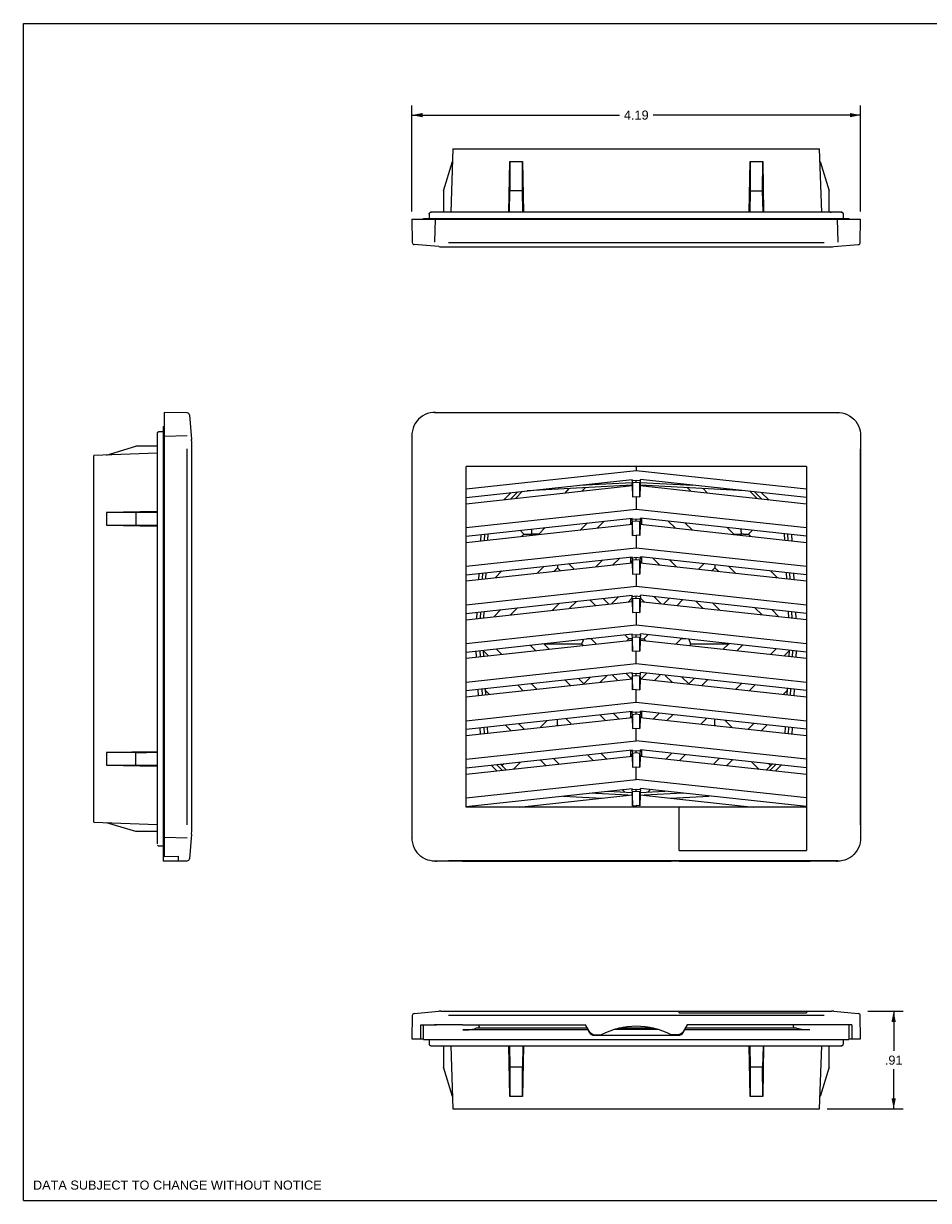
# Model space of a CAD drawing. Header units: inches. Extents: x 0 to 17, y 0 to 11.
# Tile 1 of 2: x 0 to 8.5, y 0 to 11. Entities that reach past the tile are written whole.
import ezdxf

# ---------------------------------------------------------------- set-up
doc = ezdxf.new("R2010")
doc.units = ezdxf.units.IN
doc.header["$LTSCALE"] = 0.935
doc.header["$MEASUREMENT"] = 0
doc.layers.get('0').update_dxf_attribs({"linetype": 'CONTINUOUS'})
doc.styles.get("Standard").update_dxf_attribs({"font": 'arial.ttf'})
doc.dimstyles.new('DIMSTYLE_1', dxfattribs={"dimtxt": 0.085, "dimasz": 0.1, "dimexe": 0.09, "dimexo": 0.07, "dimgap": 0.0425, "dimtad": 0, "dimtih": 1, "dimtoh": 1, "dimzin": 4, "dimdsep": 46, "dimtxsty": 'Standard', "dimblk": '_FILLED', "dimblk1": '_FILLED', "dimblk2": '_FILLED', "dimcen": 0.09, "dimazin": 1, "dimtfac": 1, "dimtofl": 0, "dimtmove": 0, "dimatfit": 3, "dimldrblk": '_FILLED', "dimfxl": 0, "dimtolj": 1, "dimtzin": 4, "dimarcsym": 0})

# ---------------------------------------------------------------- blocks, each defined once
blk = doc.blocks.new('_FILLED')
at = {"color": 0, "linetype": 'ByBlock'}
blk.add_solid([(0, 0), (-1, 0.2), (-1, -0.2)], dxfattribs=at)
blk = doc.blocks.new('*D2')
at = {"color": 2, "linetype": 'Continuous'}
for p, q in [((3.628, 9.242), (3.628, 10.234)), ((7.821, 9.242), (7.821, 10.234)), ((3.628, 10.144), (5.567, 10.144)), ((7.821, 10.144), (5.883, 10.144))]:
    blk.add_line(p, q, dxfattribs=at)
at = {"color": 2, "linetype": 'Continuous', "xscale": 0.1, "yscale": 0.1, "zscale": 0.1, "rotation": 180}
blk.add_blockref('_FILLED', (3.628, 10.144), dxfattribs=at)
at = {"color": 2, "linetype": 'Continuous', "xscale": 0.1, "yscale": 0.1, "zscale": 0.1}
blk.add_blockref('_FILLED', (7.821, 10.144), dxfattribs=at)
at = {"color": 2, "linetype": 'Continuous', "insert": (5.725, 10.187), "char_height": 0.085, "width": 0.23099, "attachment_point": 2, "line_spacing_factor": 0.9}
blk.add_mtext('4.19', dxfattribs=at)
blk = doc.blocks.new('*D3')
at = {"color": 2, "linetype": 'Continuous'}
for p, q in [((7.887, 1.769), (8.22, 1.769)), ((8.13, 1.769), (8.13, 1.397)), ((8.13, 0.855), (8.13, 1.227)), ((7.508, 0.855), (8.22, 0.855))]:
    blk.add_line(p, q, dxfattribs=at)
at = {"color": 2, "linetype": 'Continuous', "xscale": 0.1, "yscale": 0.1, "zscale": 0.1}
for p, rotation in [((8.13, 1.769), 90), ((8.13, 0.855), 270)]:
    blk.add_blockref('_FILLED', p, dxfattribs=dict(at, rotation=rotation))
at = {"color": 2, "linetype": 'Continuous', "insert": (8.13, 1.354), "char_height": 0.085, "width": 0.16494, "attachment_point": 2, "line_spacing_factor": 0.9}
blk.add_mtext('.91', dxfattribs=at)

msp = doc.modelspace()

# ---------------------------------------------------------------- linework, layer by layer
at = {"color": 7, "linetype": 'Continuous'}
for p, q in [((0, 0), (0, 11)), ((0, 11), (17, 11)), ((3.628, 9.172), (3.632, 8.954)), ((3.628, 9.172), (7.821, 9.172)), ((3.79, 9.218), (3.79, 9.178)), ((3.79, 9.218), (3.79, 9.218)), ((3.798, 9.234), (3.802, 9.236)), ((3.798, 9.234), (3.798, 9.234)), ((3.802, 9.236), (3.806, 9.237)), ((3.806, 9.237), (3.809, 9.237)), ((7.64, 9.237), (3.809, 9.237)), ((3.809, 9.237), (3.81, 9.237)), ((3.842, 8.956), (3.849, 9.172)), ((7.538, 9.236), (7.542, 9.237)), ((7.538, 9.235), (7.538, 9.236)), ((7.542, 9.237), (7.546, 9.237)), ((7.601, 9.172), (7.607, 8.956)), ((7.649, 9.235), (7.646, 9.236)), ((7.652, 9.233), (7.649, 9.235)), ((7.655, 9.23), (7.654, 9.232)), ((7.657, 9.228), (7.655, 9.23)), ((7.657, 9.227), (7.656, 9.23)), ((7.658, 9.226), (7.657, 9.228)), ((7.659, 9.224), (7.658, 9.226)), ((7.659, 9.221), (7.659, 9.224)), ((7.66, 9.219), (7.659, 9.221)), ((7.66, 9.218), (7.66, 9.22)), ((7.66, 9.218), (7.66, 9.219)), ((7.66, 9.218), (7.66, 9.218)), ((7.66, 9.218), (7.66, 9.218)), ((7.66, 9.178), (7.66, 9.218)), ((7.818, 8.954), (7.821, 9.172)), ((3.879, 8.915), (3.65, 8.935)), ((3.9, 8.914), (7.549, 8.914)), ((3.969, 8.954), (7.48, 8.954)), ((7.57, 8.915), (7.799, 8.935)), ((7.799, 8.935), (7.799, 8.935)), ((7.818, 8.954), (7.818, 8.954)), ((1.313, 7.365), (1.313, 3.216)), ((1.53, 7.361), (1.313, 7.365)), ((1.55, 7.343), (1.55, 7.343)), ((1.55, 7.343), (1.57, 7.113)), ((3.842, 7.361), (3.849, 7.365)), ((3.906, 7.361), (3.842, 7.361)), ((3.849, 7.365), (7.601, 7.365)), ((7.607, 7.361), (3.906, 7.361)), ((7.601, 7.365), (7.607, 7.361)), ((1.247, 7.167), (1.247, 7.164)), ((1.247, 7.167), (1.247, 7.165)), ((1.247, 7.165), (1.247, 7.164)), ((1.247, 7.164), (1.247, 7.164)), ((1.247, 7.164), (1.247, 3.333)), ((1.267, 7.184), (1.265, 7.184)), ((1.267, 7.184), (1.267, 7.184)), ((1.306, 7.184), (1.267, 7.184)), ((1.313, 7.144), (1.528, 7.151)), ((3.628, 7.144), (3.632, 7.151)), ((7.818, 7.151), (7.821, 7.144)), ((1.571, 3.444), (1.571, 7.093)), ((3.628, 7.144), (3.628, 3.392)), ((7.821, 7.144), (7.821, 3.392)), ((1.53, 3.512), (1.53, 7.024)), ((3.632, 3.512), (3.632, 7.024)), ((7.818, 7.024), (7.818, 3.512)), ((4.136, 3.677), (4.136, 6.859)), ((7.314, 6.859), (4.136, 6.859)), ((4.136, 6.65), (5.725, 6.823)), ((5.725, 6.859), (5.725, 6.823)), ((5.725, 6.823), (7.314, 6.65)), ((7.314, 6.859), (7.314, 3.272)), ((4.136, 6.57), (5.685, 6.739)), ((5.685, 6.726), (5.685, 6.739)), ((5.725, 6.73), (5.685, 6.726)), ((5.685, 6.726), (5.69, 6.701)), ((5.691, 6.709), (5.725, 6.713)), ((5.725, 6.713), (5.725, 6.73)), ((5.765, 6.726), (5.725, 6.73)), ((5.725, 6.713), (5.758, 6.709)), ((5.76, 6.701), (5.765, 6.726)), ((5.765, 6.726), (5.765, 6.739)), ((7.314, 6.57), (5.765, 6.739)), ((4.136, 6.512), (5.688, 6.681)), ((5.688, 6.694), (5.691, 6.709)), ((5.688, 6.681), (5.688, 6.694)), ((5.688, 6.681), (5.691, 6.577)), ((5.691, 6.709), (5.691, 6.577)), ((5.758, 6.577), (5.758, 6.709)), ((5.758, 6.709), (5.761, 6.694)), ((5.761, 6.681), (5.758, 6.577)), ((5.761, 6.694), (5.761, 6.681)), ((5.761, 6.681), (7.314, 6.512)), ((5.691, 6.577), (5.725, 6.581)), ((5.725, 6.581), (5.725, 6.462)), ((5.725, 6.581), (5.758, 6.577)), ((4.136, 6.289), (5.725, 6.462)), ((5.725, 6.462), (7.314, 6.289)), ((4.136, 6.209), (5.685, 6.378)), ((4.136, 6.151), (5.688, 6.32)), ((5.685, 6.365), (5.685, 6.378)), ((5.725, 6.369), (5.685, 6.365)), ((5.69, 6.34), (5.685, 6.365)), ((5.688, 6.333), (5.691, 6.348)), ((5.688, 6.32), (5.688, 6.333)), ((5.688, 6.32), (5.691, 6.216)), ((5.691, 6.348), (5.725, 6.352)), ((5.691, 6.216), (5.691, 6.348)), ((5.725, 6.352), (5.725, 6.369)), ((5.765, 6.365), (5.725, 6.369)), ((5.725, 6.352), (5.758, 6.348)), ((5.758, 6.216), (5.758, 6.348)), ((5.761, 6.333), (5.758, 6.348)), ((5.761, 6.32), (5.758, 6.216)), ((5.765, 6.365), (5.76, 6.34)), ((5.761, 6.333), (5.761, 6.32)), ((5.761, 6.32), (7.314, 6.151)), ((5.765, 6.365), (5.765, 6.378)), ((7.314, 6.209), (5.765, 6.378)), ((5.691, 6.216), (5.725, 6.219)), ((5.725, 6.219), (5.725, 6.101)), ((5.758, 6.216), (5.725, 6.219)), ((4.136, 5.928), (5.725, 6.101)), ((5.725, 6.101), (7.314, 5.928)), ((4.136, 5.848), (5.685, 6.017)), ((4.136, 5.79), (5.688, 5.958)), ((5.685, 6.004), (5.685, 6.017)), ((5.725, 6.008), (5.685, 6.004)), ((5.685, 6.004), (5.69, 5.979)), ((5.688, 5.972), (5.691, 5.987)), ((5.688, 5.958), (5.688, 5.972)), ((5.688, 5.958), (5.691, 5.855)), ((5.691, 5.987), (5.725, 5.991)), ((5.691, 5.987), (5.691, 5.855)), ((5.725, 5.991), (5.725, 6.008)), ((5.765, 6.004), (5.725, 6.008)), ((5.725, 5.991), (5.758, 5.987)), ((5.758, 5.855), (5.758, 5.987)), ((5.758, 5.987), (5.761, 5.972)), ((5.761, 5.958), (5.758, 5.855)), ((5.76, 5.979), (5.765, 6.004)), ((5.761, 5.972), (5.761, 5.958)), ((5.761, 5.958), (7.314, 5.79)), ((5.765, 6.004), (5.765, 6.017)), ((7.314, 5.848), (5.765, 6.017)), ((5.691, 5.855), (5.725, 5.858)), ((5.725, 5.858), (5.725, 5.74)), ((5.725, 5.858), (5.758, 5.855)), ((4.136, 5.567), (5.725, 5.74)), ((5.725, 5.74), (7.314, 5.567)), ((4.136, 5.487), (5.685, 5.656)), ((5.685, 5.643), (5.685, 5.656)), ((5.725, 5.647), (5.685, 5.643)), ((5.69, 5.618), (5.685, 5.643)), ((5.691, 5.626), (5.688, 5.61)), ((5.688, 5.597), (5.688, 5.61)), ((5.691, 5.626), (5.725, 5.63)), ((5.691, 5.626), (5.691, 5.494)), ((5.725, 5.63), (5.725, 5.647)), ((5.765, 5.643), (5.725, 5.647)), ((5.725, 5.63), (5.758, 5.626)), ((5.758, 5.494), (5.758, 5.626)), ((5.761, 5.61), (5.758, 5.626)), ((5.765, 5.643), (5.76, 5.618)), ((5.761, 5.61), (5.761, 5.597)), ((5.765, 5.643), (5.765, 5.656)), ((7.314, 5.487), (5.765, 5.656)), ((4.136, 5.428), (5.688, 5.597)), ((5.688, 5.597), (5.691, 5.494)), ((5.761, 5.597), (5.758, 5.494)), ((5.761, 5.597), (7.314, 5.429)), ((5.691, 5.494), (5.725, 5.497)), ((5.725, 5.497), (5.725, 5.379)), ((5.725, 5.497), (5.758, 5.494)), ((4.136, 5.206), (5.725, 5.379)), ((4.136, 5.126), (5.685, 5.295)), ((5.685, 5.282), (5.685, 5.295)), ((5.725, 5.286), (5.685, 5.282)), ((5.69, 5.257), (5.685, 5.282)), ((5.725, 5.379), (7.314, 5.206)), ((5.725, 5.269), (5.725, 5.286)), ((5.765, 5.282), (5.725, 5.286)), ((5.765, 5.282), (5.76, 5.257)), ((5.765, 5.282), (5.765, 5.295)), ((7.314, 5.126), (5.765, 5.295)), ((4.136, 5.067), (5.688, 5.236)), ((5.691, 5.265), (5.688, 5.249)), ((5.688, 5.236), (5.688, 5.249)), ((5.688, 5.236), (5.691, 5.133)), ((5.691, 5.265), (5.725, 5.269)), ((5.691, 5.133), (5.691, 5.265)), ((5.725, 5.269), (5.758, 5.265)), ((5.758, 5.133), (5.758, 5.265)), ((5.761, 5.249), (5.758, 5.265)), ((5.761, 5.236), (5.758, 5.133)), ((5.761, 5.249), (5.761, 5.236)), ((5.761, 5.236), (7.314, 5.067)), ((5.691, 5.133), (5.725, 5.136)), ((5.725, 5.018), (5.725, 5.136)), ((5.725, 5.136), (5.758, 5.133)), ((4.136, 4.845), (5.725, 5.018)), ((5.725, 5.018), (7.314, 4.845)), ((4.136, 4.765), (5.685, 4.934)), ((4.136, 4.706), (5.688, 4.875)), ((5.685, 4.921), (5.685, 4.934)), ((5.725, 4.925), (5.685, 4.921)), ((5.685, 4.921), (5.69, 4.896)), ((5.688, 4.888), (5.691, 4.904)), ((5.688, 4.875), (5.688, 4.888)), ((5.688, 4.875), (5.691, 4.772)), ((5.691, 4.904), (5.725, 4.908)), ((5.691, 4.772), (5.691, 4.904)), ((5.765, 4.921), (5.725, 4.925)), ((5.725, 4.908), (5.725, 4.925)), ((5.725, 4.908), (5.758, 4.904)), ((5.758, 4.904), (5.761, 4.888)), ((5.758, 4.772), (5.758, 4.904)), ((5.761, 4.875), (5.758, 4.772)), ((5.76, 4.896), (5.765, 4.921)), ((5.761, 4.888), (5.761, 4.875)), ((5.761, 4.875), (7.314, 4.706)), ((7.314, 4.765), (5.765, 4.934)), ((5.765, 4.921), (5.765, 4.934)), ((5.725, 4.775), (5.691, 4.772)), ((5.725, 4.775), (5.758, 4.772)), ((5.725, 4.657), (5.725, 4.775)), ((4.136, 4.484), (5.725, 4.657)), ((5.725, 4.657), (7.314, 4.484)), ((4.136, 4.404), (5.685, 4.572)), ((4.136, 4.345), (5.688, 4.514)), ((5.685, 4.56), (5.685, 4.572)), ((5.725, 4.564), (5.685, 4.56)), ((5.69, 4.535), (5.685, 4.56)), ((5.691, 4.543), (5.688, 4.527)), ((5.688, 4.514), (5.688, 4.527)), ((5.688, 4.514), (5.691, 4.411)), ((5.691, 4.543), (5.725, 4.547)), ((5.691, 4.543), (5.691, 4.411)), ((5.765, 4.56), (5.725, 4.564)), ((5.725, 4.547), (5.725, 4.564)), ((5.725, 4.547), (5.758, 4.543)), ((5.761, 4.527), (5.758, 4.543)), ((5.758, 4.411), (5.758, 4.543)), ((5.761, 4.514), (5.758, 4.411)), ((5.765, 4.56), (5.76, 4.535)), ((5.761, 4.527), (5.761, 4.514)), ((5.761, 4.514), (7.314, 4.345)), ((7.314, 4.404), (5.765, 4.572)), ((5.765, 4.56), (5.765, 4.572)), ((5.691, 4.411), (5.725, 4.414)), ((5.725, 4.414), (5.758, 4.411)), ((5.725, 4.296), (5.725, 4.414)), ((4.136, 4.123), (5.725, 4.296)), ((7.314, 4.123), (5.725, 4.296)), ((4.136, 4.043), (5.685, 4.211)), ((5.685, 4.199), (5.685, 4.211)), ((5.725, 4.203), (5.685, 4.199)), ((5.685, 4.199), (5.69, 4.174)), ((5.688, 4.166), (5.691, 4.182)), ((5.691, 4.182), (5.725, 4.186)), ((5.691, 4.182), (5.691, 4.05)), ((5.765, 4.199), (5.725, 4.203)), ((5.725, 4.186), (5.725, 4.203)), ((5.725, 4.186), (5.758, 4.182)), ((5.761, 4.166), (5.758, 4.182)), ((5.758, 4.05), (5.758, 4.182)), ((5.76, 4.174), (5.765, 4.199)), ((7.314, 4.043), (5.765, 4.211)), ((5.765, 4.199), (5.765, 4.211)), ((4.136, 3.984), (5.688, 4.153)), ((5.688, 4.153), (5.688, 4.166)), ((5.688, 4.153), (5.691, 4.05)), ((5.761, 4.153), (5.758, 4.05)), ((5.761, 4.166), (5.761, 4.153)), ((5.761, 4.153), (7.314, 3.984)), ((5.691, 4.05), (5.725, 4.053)), ((5.725, 4.053), (5.758, 4.05)), ((5.725, 3.935), (5.725, 4.053)), ((4.136, 3.762), (5.725, 3.935)), ((4.136, 3.682), (5.685, 3.85)), ((5.685, 3.838), (5.685, 3.85)), ((7.314, 3.762), (5.725, 3.935)), ((7.314, 3.682), (5.765, 3.85)), ((5.765, 3.838), (5.765, 3.85)), ((4.631, 3.677), (5.688, 3.792)), ((5.725, 3.842), (5.685, 3.838)), ((5.69, 3.813), (5.685, 3.838)), ((5.691, 3.821), (5.688, 3.805)), ((5.688, 3.792), (5.688, 3.805)), ((5.688, 3.792), (5.691, 3.688)), ((5.691, 3.821), (5.725, 3.825)), ((5.691, 3.688), (5.691, 3.821)), ((5.765, 3.838), (5.725, 3.842)), ((5.725, 3.825), (5.725, 3.842)), ((5.725, 3.825), (5.758, 3.821)), ((5.761, 3.805), (5.758, 3.821)), ((5.758, 3.688), (5.758, 3.821)), ((5.761, 3.792), (5.758, 3.688)), ((5.765, 3.838), (5.76, 3.813)), ((5.761, 3.805), (5.761, 3.792)), ((5.761, 3.792), (6.818, 3.677)), ((7.314, 3.677), (4.136, 3.677)), ((5.691, 3.688), (5.725, 3.692)), ((5.758, 3.688), (5.725, 3.692)), ((5.725, 3.692), (5.725, 3.677)), ((6.125, 3.272), (6.125, 3.677)), ((1.57, 3.423), (1.55, 3.193)), ((1.267, 3.314), (1.306, 3.314)), ((1.267, 3.314), (1.267, 3.314)), ((1.528, 3.385), (1.313, 3.392)), ((3.632, 3.385), (3.628, 3.392)), ((7.821, 3.392), (7.818, 3.386)), ((1.313, 3.216), (1.444, 3.219)), ((1.444, 3.219), (1.444, 3.174)), ((3.692, 3.233), (3.711, 3.216)), ((3.711, 3.216), (3.711, 3.219)), ((6.125, 3.272), (7.314, 3.272)), ((7.758, 3.233), (7.738, 3.216)), ((7.738, 3.219), (7.738, 3.216)), ((1.444, 3.174), (1.53, 3.175)), ((3.819, 3.175), (3.842, 3.174)), ((3.842, 3.174), (5.249, 3.174)), ((7.48, 3.175), (3.969, 3.175)), ((5.293, 3.172), (5.249, 3.174)), ((5.322, 3.172), (5.293, 3.172)), ((5.322, 3.172), (5.398, 3.172)), ((5.556, 3.173), (5.398, 3.172)), ((5.725, 3.173), (5.556, 3.173)), ((5.893, 3.173), (5.725, 3.173)), ((6.052, 3.172), (5.893, 3.173)), ((6.127, 3.172), (6.052, 3.172)), ((6.157, 3.172), (6.127, 3.172)), ((6.201, 3.174), (6.157, 3.172)), ((7.605, 3.174), (6.201, 3.174)), ((3.65, 1.748), (3.879, 1.768)), ((3.9, 1.769), (7.549, 1.769)), ((6.125, 1.755), (6.125, 1.769)), ((7.314, 1.769), (7.314, 1.755)), ((7.57, 1.768), (7.799, 1.748)), ((3.632, 1.728), (3.628, 1.511)), ((3.632, 1.728), (3.632, 1.728)), ((3.65, 1.748), (3.65, 1.748)), ((7.48, 1.729), (3.969, 1.729)), ((6.125, 1.755), (7.314, 1.755)), ((7.821, 1.511), (7.818, 1.728)), ((3.711, 1.511), (3.711, 1.642)), ((3.711, 1.642), (3.857, 1.642)), ((4.1, 1.642), (5.249, 1.642)), ((5.293, 1.566), (5.249, 1.642)), ((5.322, 1.549), (5.293, 1.566)), ((5.322, 1.549), (5.398, 1.549)), ((6.127, 1.549), (6.052, 1.549)), ((6.157, 1.566), (6.127, 1.549)), ((6.201, 1.642), (6.157, 1.566)), ((7.349, 1.642), (6.201, 1.642)), ((7.738, 1.642), (7.593, 1.642)), ((7.738, 1.642), (7.738, 1.511)), ((3.628, 1.511), (3.738, 1.511)), ((3.79, 1.504), (3.79, 1.465)), ((3.79, 1.465), (3.79, 1.461)), ((3.79, 1.465), (3.79, 1.462)), ((3.79, 1.465), (3.79, 1.465)), ((3.79, 1.465), (3.79, 1.465)), ((3.79, 1.462), (3.79, 1.46)), ((3.79, 1.461), (3.791, 1.458)), ((3.79, 1.46), (3.791, 1.458)), ((3.791, 1.458), (3.793, 1.454)), ((3.791, 1.458), (3.792, 1.455)), ((3.792, 1.455), (3.794, 1.453)), ((3.793, 1.454), (3.795, 1.451)), ((3.798, 1.449), (3.8, 1.448)), ((3.8, 1.448), (3.803, 1.447)), ((3.806, 1.446), (3.809, 1.445)), ((3.809, 1.445), (7.64, 1.445)), ((3.905, 1.446), (3.904, 1.445)), ((3.904, 1.445), (3.908, 1.446)), ((7.543, 1.446), (7.546, 1.445)), ((7.544, 1.445), (7.546, 1.445)), ((7.641, 1.445), (7.64, 1.445)), ((7.66, 1.465), (7.66, 1.504)), ((7.711, 1.511), (7.821, 1.511)), ((0, 0), (17, 0))]:
    msp.add_line(p, q, dxfattribs=at)
at = {"color": 6, "linetype": 'Continuous'}
for p, q in [((4.011, 9.828), (3.991, 9.237)), ((4.011, 9.828), (7.438, 9.828)), ((7.459, 9.237), (7.438, 9.828)), ((3.924, 9.436), (4.007, 9.71)), ((4.535, 9.237), (4.544, 9.71)), ((4.544, 9.71), (4.545, 9.436)), ((4.544, 9.71), (4.662, 9.71)), ((4.661, 9.436), (4.662, 9.71)), ((4.662, 9.71), (4.67, 9.237)), ((6.779, 9.237), (6.788, 9.71)), ((6.788, 9.71), (6.906, 9.71)), ((6.788, 9.71), (6.789, 9.436)), ((6.905, 9.436), (6.906, 9.71)), ((6.906, 9.71), (6.914, 9.237)), ((7.442, 9.71), (7.526, 9.436)), ((3.924, 9.436), (3.924, 9.237)), ((4.541, 9.237), (4.545, 9.436)), ((4.661, 9.436), (4.545, 9.436)), ((4.665, 9.237), (4.661, 9.436)), ((6.789, 9.436), (6.785, 9.237)), ((6.789, 9.436), (6.905, 9.436)), ((6.909, 9.237), (6.905, 9.436)), ((7.526, 9.237), (7.526, 9.436)), ((3.738, 9.172), (3.738, 9.178)), ((3.738, 9.178), (7.711, 9.178)), ((7.711, 9.178), (7.711, 9.172)), ((1.306, 7.235), (1.306, 3.172)), ((1.306, 7.235), (1.313, 7.235)), ((0.775, 6.966), (1.048, 7.05)), ((1.247, 7.05), (1.048, 7.05)), ((1.247, 6.983), (0.656, 6.962)), ((0.656, 3.535), (0.656, 6.962)), ((5.196, 6.686), (5.688, 6.711)), ((5.762, 6.711), (6.253, 6.686)), ((4.556, 6.616), (4.491, 6.55)), ((4.619, 6.623), (4.553, 6.557)), ((4.663, 6.628), (4.597, 6.562)), ((5.688, 6.684), (4.707, 6.632)), ((5.059, 6.612), (5.099, 6.653)), ((5.246, 6.661), (5.215, 6.629)), ((5.608, 6.672), (5.617, 6.68)), ((6.742, 6.632), (5.761, 6.684)), ((5.833, 6.68), (5.841, 6.672)), ((6.235, 6.629), (6.203, 6.661)), ((6.35, 6.653), (6.391, 6.612)), ((6.853, 6.562), (6.787, 6.628)), ((6.896, 6.557), (6.831, 6.623)), ((6.959, 6.55), (6.893, 6.616)), ((1.247, 6.438), (0.775, 6.43)), ((0.775, 6.43), (0.775, 6.312)), ((1.048, 6.429), (0.775, 6.43)), ((1.048, 6.429), (1.247, 6.433)), ((1.048, 6.429), (1.048, 6.313)), ((0.775, 6.312), (1.048, 6.313)), ((0.775, 6.312), (1.247, 6.303)), ((1.247, 6.309), (1.048, 6.313)), ((4.745, 6.275), (4.745, 6.25)), ((4.875, 6.29), (4.814, 6.229)), ((5.203, 6.267), (5.269, 6.332)), ((5.425, 6.349), (5.359, 6.284)), ((5.675, 6.318), (5.675, 6.377)), ((5.774, 6.377), (5.774, 6.318)), ((6.09, 6.284), (6.024, 6.349)), ((6.18, 6.332), (6.246, 6.267)), ((6.635, 6.229), (6.574, 6.29)), ((6.705, 6.25), (6.705, 6.275)), ((4.272, 6.224), (4.269, 6.165)), ((4.308, 6.169), (4.311, 6.228)), ((4.339, 6.231), (4.336, 6.172)), ((4.675, 6.229), (4.64, 6.264)), ((4.653, 6.207), (4.675, 6.229)), ((4.675, 6.229), (4.724, 6.229)), ((4.731, 6.229), (4.741, 6.229)), ((4.745, 6.217), (4.745, 6.224)), ((4.814, 6.229), (4.766, 6.229)), ((4.814, 6.229), (4.818, 6.225)), ((6.631, 6.225), (6.635, 6.229)), ((6.635, 6.229), (6.683, 6.229)), ((6.691, 6.229), (6.7, 6.229)), ((6.705, 6.242), (6.705, 6.233)), ((6.726, 6.229), (6.774, 6.229)), ((6.81, 6.264), (6.774, 6.229)), ((6.774, 6.229), (6.796, 6.207)), ((7.113, 6.172), (7.11, 6.231)), ((7.138, 6.228), (7.141, 6.169)), ((7.181, 6.165), (7.178, 6.224)), ((4.99, 5.941), (4.99, 5.914)), ((5.091, 5.952), (5.144, 5.899)), ((5.348, 5.921), (5.414, 5.987)), ((5.57, 6.004), (5.504, 5.938)), ((5.675, 5.957), (5.675, 6.016)), ((5.774, 6.016), (5.774, 5.957)), ((5.945, 5.938), (5.88, 6.004)), ((6.036, 5.987), (6.101, 5.921)), ((6.306, 5.899), (6.358, 5.952)), ((6.46, 5.941), (6.46, 5.914)), ((4.253, 5.861), (4.25, 5.802)), ((4.289, 5.806), (4.292, 5.865)), ((4.32, 5.868), (4.317, 5.809)), ((4.47, 5.885), (4.405, 5.819)), ((4.798, 5.862), (4.864, 5.927)), ((4.99, 5.914), (4.954, 5.879)), ((5.018, 5.886), (4.99, 5.914)), ((6.46, 5.914), (6.431, 5.886)), ((6.495, 5.879), (6.46, 5.914)), ((6.586, 5.927), (6.651, 5.862)), ((7.045, 5.819), (6.979, 5.885)), ((7.132, 5.809), (7.129, 5.868)), ((7.157, 5.865), (7.16, 5.806)), ((7.2, 5.802), (7.197, 5.861)), ((5.344, 5.56), (5.291, 5.613)), ((5.417, 5.626), (5.469, 5.574)), ((5.493, 5.576), (5.558, 5.642)), ((5.687, 5.631), (5.649, 5.593)), ((5.801, 5.593), (5.762, 5.631)), ((5.891, 5.642), (5.957, 5.576)), ((5.98, 5.574), (6.033, 5.626)), ((6.158, 5.613), (6.106, 5.56)), ((4.27, 5.443), (4.273, 5.502)), ((4.301, 5.505), (4.298, 5.446)), ((4.393, 5.456), (4.459, 5.522)), ((4.615, 5.539), (4.549, 5.473)), ((4.943, 5.516), (5.009, 5.582)), ((5.165, 5.599), (5.099, 5.533)), ((6.35, 5.533), (6.285, 5.599)), ((6.441, 5.582), (6.507, 5.516)), ((6.9, 5.473), (6.834, 5.539)), ((6.991, 5.522), (7.056, 5.456)), ((7.151, 5.446), (7.148, 5.505)), ((7.176, 5.502), (7.179, 5.443)), ((4.234, 5.498), (4.231, 5.439)), ((7.219, 5.439), (7.216, 5.498)), ((5.655, 5.249), (5.617, 5.287)), ((5.833, 5.287), (5.794, 5.249)), ((4.786, 5.138), (4.733, 5.191)), ((4.864, 5.199), (4.853, 5.204)), ((4.864, 5.199), (4.911, 5.152)), ((5.214, 5.199), (4.864, 5.199)), ((5.229, 5.234), (5.214, 5.199)), ((5.228, 5.186), (5.214, 5.199)), ((5.304, 5.249), (5.263, 5.249)), ((5.309, 5.254), (5.304, 5.249)), ((5.304, 5.249), (5.353, 5.2)), ((5.637, 5.231), (5.655, 5.249)), ((5.688, 5.249), (5.655, 5.249)), ((5.761, 5.249), (5.794, 5.249)), ((5.794, 5.249), (5.812, 5.231)), ((6.096, 5.2), (6.145, 5.249)), ((6.145, 5.249), (6.14, 5.254)), ((6.186, 5.249), (6.145, 5.249)), ((6.22, 5.235), (6.221, 5.234)), ((6.235, 5.199), (6.221, 5.234)), ((6.235, 5.199), (6.222, 5.186)), ((6.586, 5.199), (6.235, 5.199)), ((6.538, 5.152), (6.586, 5.199)), ((6.597, 5.204), (6.586, 5.199)), ((6.717, 5.191), (6.664, 5.138)), ((4.227, 5.136), (4.23, 5.078)), ((4.269, 5.082), (4.266, 5.14)), ((4.293, 5.143), (4.296, 5.085)), ((4.344, 5.09), (4.293, 5.141)), ((4.417, 5.157), (4.469, 5.104)), ((6.98, 5.104), (7.033, 5.157)), ((7.156, 5.141), (7.106, 5.09)), ((7.153, 5.085), (7.156, 5.143)), ((7.184, 5.14), (7.181, 5.082)), ((7.22, 5.078), (7.223, 5.136)), ((5.111, 4.813), (5.058, 4.865)), ((5.184, 4.879), (5.235, 4.828)), ((5.235, 4.828), (5.298, 4.891)), ((5.454, 4.908), (5.388, 4.843)), ((5.553, 4.861), (5.5, 4.913)), ((5.626, 4.927), (5.679, 4.874)), ((5.771, 4.874), (5.823, 4.927)), ((5.949, 4.913), (5.896, 4.861)), ((6.061, 4.843), (5.995, 4.908)), ((6.152, 4.891), (6.215, 4.828)), ((6.215, 4.828), (6.265, 4.879)), ((6.391, 4.865), (6.338, 4.813)), ((4.245, 4.777), (4.248, 4.719)), ((4.288, 4.723), (4.285, 4.781)), ((4.312, 4.784), (4.315, 4.726)), ((4.313, 4.77), (4.353, 4.73)), ((4.669, 4.764), (4.617, 4.817)), ((4.742, 4.831), (4.795, 4.778)), ((5.235, 4.828), (5.235, 4.826)), ((6.215, 4.826), (6.215, 4.828)), ((6.654, 4.778), (6.707, 4.831)), ((6.833, 4.817), (6.78, 4.764)), ((7.096, 4.73), (7.137, 4.77)), ((7.134, 4.726), (7.137, 4.784)), ((7.165, 4.781), (7.162, 4.723)), ((7.201, 4.719), (7.204, 4.777)), ((5.437, 4.487), (5.384, 4.54)), ((5.51, 4.553), (5.562, 4.501)), ((5.675, 4.513), (5.675, 4.571)), ((5.774, 4.571), (5.774, 4.513)), ((5.887, 4.501), (5.94, 4.553)), ((6.065, 4.54), (6.012, 4.487)), ((4.264, 4.418), (4.267, 4.36)), ((4.306, 4.364), (4.303, 4.422)), ((4.331, 4.425), (4.334, 4.367)), ((4.553, 4.391), (4.5, 4.444)), ((4.626, 4.457), (4.679, 4.404)), ((4.827, 4.421), (4.893, 4.486)), ((4.99, 4.444), (4.983, 4.438)), ((4.99, 4.444), (4.99, 4.493)), ((4.995, 4.439), (4.99, 4.444)), ((5.068, 4.505), (5.121, 4.453)), ((6.329, 4.453), (6.382, 4.505)), ((6.46, 4.444), (6.454, 4.439)), ((6.46, 4.444), (6.46, 4.493)), ((6.466, 4.438), (6.46, 4.444)), ((6.557, 4.486), (6.622, 4.421)), ((6.771, 4.404), (6.824, 4.457)), ((6.949, 4.444), (6.896, 4.391)), ((7.115, 4.367), (7.119, 4.425)), ((7.146, 4.422), (7.143, 4.364)), ((7.182, 4.36), (7.185, 4.418)), ((1.247, 4.194), (0.775, 4.186)), ((1.048, 4.185), (0.775, 4.186)), ((0.775, 4.186), (0.775, 4.068)), ((1.048, 4.185), (1.247, 4.189)), ((1.048, 4.069), (1.048, 4.185)), ((5.675, 4.152), (5.675, 4.21)), ((5.774, 4.21), (5.774, 4.152)), ((4.42, 4.074), (4.473, 4.021)), ((4.455, 4.078), (4.508, 4.025)), ((4.469, 4.063), (4.488, 4.081)), ((4.644, 4.098), (4.578, 4.032)), ((4.879, 4.065), (4.826, 4.118)), ((4.951, 4.132), (5.004, 4.079)), ((5.321, 4.113), (5.268, 4.166)), ((5.393, 4.18), (5.446, 4.127)), ((6.003, 4.127), (6.056, 4.18)), ((6.182, 4.166), (6.129, 4.113)), ((6.445, 4.079), (6.498, 4.132)), ((6.623, 4.118), (6.571, 4.065)), ((6.871, 4.032), (6.806, 4.098)), ((6.942, 4.025), (6.995, 4.078)), ((6.962, 4.081), (6.98, 4.063)), ((7.03, 4.074), (6.977, 4.021)), ((0.775, 4.068), (1.048, 4.069)), ((0.775, 4.068), (1.247, 4.059)), ((1.247, 4.065), (1.048, 4.069)), ((4.369, 4.068), (4.422, 4.015)), ((7.027, 4.016), (7.08, 4.068)), ((5.042, 3.78), (5.405, 3.761)), ((5.65, 3.788), (5.286, 3.807)), ((5.458, 3.826), (5.69, 3.814)), ((5.617, 3.817), (5.593, 3.84)), ((5.759, 3.814), (5.992, 3.826)), ((6.163, 3.807), (5.8, 3.788)), ((5.856, 3.84), (5.833, 3.817)), ((6.044, 3.761), (6.407, 3.78)), ((0.656, 3.535), (1.247, 3.515)), ((1.048, 3.448), (0.775, 3.531)), ((1.247, 3.448), (1.048, 3.448)), ((1.444, 3.172), (1.306, 3.172)), ((1.444, 3.172), (1.444, 3.174)), ((4.1, 3.172), (3.857, 3.172)), ((4.105, 3.172), (5.322, 3.172)), ((5.272, 3.173), (5.272, 3.172)), ((5.398, 3.172), (6.052, 3.172)), ((6.127, 3.172), (7.345, 3.172)), ((6.177, 3.172), (6.177, 3.173)), ((7.593, 3.172), (7.349, 3.172)), ((3.738, 1.504), (3.738, 1.642)), ((4.1, 1.642), (3.841, 1.642)), ((5.272, 1.594), (4.105, 1.594)), ((4.162, 1.596), (4.225, 1.608)), ((4.225, 1.608), (4.227, 1.609)), ((5.268, 1.609), (4.227, 1.609)), ((4.258, 1.609), (4.256, 1.623)), ((5.272, 1.598), (5.272, 1.594)), ((5.272, 1.598), (5.286, 1.573)), ((5.274, 1.598), (5.272, 1.598)), ((5.272, 1.594), (5.284, 1.573)), ((5.335, 1.544), (6.115, 1.544)), ((5.928, 1.598), (5.522, 1.598)), ((5.89, 1.609), (5.559, 1.609)), ((6.177, 1.598), (6.163, 1.573)), ((6.166, 1.573), (6.177, 1.594)), ((6.177, 1.598), (6.175, 1.598)), ((6.177, 1.594), (6.177, 1.598)), ((7.345, 1.594), (6.177, 1.594)), ((7.223, 1.609), (6.181, 1.609)), ((7.193, 1.623), (7.192, 1.609)), ((7.225, 1.608), (7.223, 1.608)), ((7.288, 1.596), (7.225, 1.608)), ((7.608, 1.642), (7.349, 1.642)), ((7.711, 1.642), (7.711, 1.504)), ((3.738, 1.504), (7.711, 1.504)), ((3.924, 1.445), (3.924, 1.247)), ((3.991, 1.445), (4.011, 0.855)), ((4.544, 0.973), (4.535, 1.445)), ((4.541, 1.445), (4.545, 1.247)), ((4.665, 1.445), (4.661, 1.247)), ((4.67, 1.445), (4.662, 0.973)), ((6.788, 0.973), (6.779, 1.445)), ((6.785, 1.445), (6.789, 1.247)), ((6.909, 1.445), (6.905, 1.247)), ((6.914, 1.445), (6.906, 0.973)), ((7.438, 0.855), (7.459, 1.445)), ((7.526, 1.247), (7.526, 1.445)), ((4.007, 0.973), (3.924, 1.247)), ((4.545, 1.247), (4.544, 0.973)), ((4.661, 1.247), (4.545, 1.247)), ((4.662, 0.973), (4.661, 1.247)), ((6.789, 1.247), (6.788, 0.973)), ((6.905, 1.247), (6.789, 1.247)), ((6.906, 0.973), (6.905, 1.247)), ((7.526, 1.247), (7.442, 0.973)), ((4.662, 0.973), (4.544, 0.973)), ((6.906, 0.973), (6.788, 0.973)), ((4.011, 0.855), (7.438, 0.855))]:
    msp.add_line(p, q, dxfattribs=at)
at = {"color": 7, "linetype": 'Continuous'}
for points in [[(3.809, 9.237), (3.806, 9.237), (3.803, 9.236), (3.8, 9.235), (3.798, 9.233), (3.796, 9.232), (3.794, 9.23), (3.792, 9.227), (3.791, 9.225), (3.79, 9.223), (3.79, 9.22), (3.79, 9.218), (3.79, 9.218)], [(3.79, 9.218), (3.79, 9.221), (3.791, 9.225), (3.793, 9.228)], [(3.905, 9.237), (3.905, 9.237), (3.904, 9.237)], [(7.64, 9.237), (7.644, 9.237), (7.647, 9.236)], [(7.646, 9.236), (7.643, 9.237), (7.64, 9.237)], [(7.647, 9.236), (7.651, 9.234), (7.654, 9.231)], [(7.656, 9.23), (7.654, 9.232), (7.652, 9.233)], [(7.654, 9.231), (7.656, 9.228), (7.658, 9.225), (7.659, 9.221), (7.66, 9.218)], [(7.66, 9.22), (7.659, 9.223), (7.658, 9.225), (7.657, 9.227)], [(3.849, 7.365), (3.824, 7.364), (3.799, 7.36), (3.775, 7.354), (3.752, 7.345), (3.73, 7.333), (3.709, 7.318), (3.691, 7.302), (3.674, 7.283), (3.66, 7.263), (3.648, 7.241), (3.639, 7.218), (3.633, 7.194), (3.629, 7.169), (3.628, 7.144)], [(7.601, 7.365), (7.625, 7.364), (7.649, 7.361), (7.673, 7.354), (7.696, 7.345), (7.718, 7.333), (7.739, 7.319), (7.758, 7.302), (7.775, 7.283), (7.79, 7.262), (7.801, 7.24), (7.811, 7.216), (7.817, 7.192), (7.82, 7.168), (7.821, 7.143)], [(1.267, 7.184), (1.266, 7.184), (1.264, 7.184), (1.262, 7.183), (1.259, 7.182), (1.257, 7.181), (1.255, 7.18), (1.253, 7.178), (1.251, 7.176), (1.249, 7.173), (1.248, 7.17), (1.247, 7.167)], [(1.252, 7.177), (1.25, 7.175), (1.249, 7.173), (1.248, 7.17), (1.247, 7.167)], [(1.265, 7.184), (1.263, 7.183), (1.26, 7.183), (1.258, 7.182), (1.256, 7.18), (1.254, 7.179), (1.252, 7.177)], [(1.253, 3.32), (1.254, 3.318), (1.256, 3.317), (1.258, 3.316), (1.261, 3.315), (1.263, 3.314), (1.265, 3.314), (1.267, 3.314)], [(1.26, 3.315), (1.263, 3.314), (1.263, 3.314)], [(3.628, 3.392), (3.629, 3.367), (3.633, 3.342), (3.639, 3.317), (3.649, 3.294), (3.661, 3.272), (3.676, 3.251), (3.692, 3.233)], [(7.821, 3.392), (7.82, 3.367), (7.817, 3.343), (7.81, 3.318), (7.801, 3.295), (7.789, 3.273), (7.774, 3.252), (7.758, 3.233)], [(3.711, 3.219), (3.731, 3.206), (3.751, 3.194), (3.773, 3.185), (3.796, 3.179), (3.819, 3.175)], [(7.607, 3.174), (7.631, 3.175), (7.654, 3.179), (7.676, 3.185), (7.698, 3.194), (7.719, 3.206), (7.738, 3.219)], [(7.607, 3.174), (7.606, 3.174), (7.605, 3.174)], [(3.794, 1.453), (3.796, 1.451), (3.798, 1.449)], [(3.795, 1.451), (3.798, 1.449), (3.802, 1.447), (3.806, 1.446)], [(3.803, 1.447), (3.806, 1.446), (3.809, 1.445)], [(3.904, 1.445), (3.905, 1.445), (3.905, 1.446)], [(3.908, 1.446), (3.911, 1.447), (3.912, 1.447)], [(7.64, 1.445), (7.644, 1.446), (7.647, 1.447), (7.651, 1.449), (7.654, 1.451)], [(7.654, 1.451), (7.655, 1.453), (7.657, 1.455), (7.658, 1.457), (7.659, 1.459), (7.659, 1.461), (7.66, 1.463), (7.66, 1.465)], [(7.658, 1.458), (7.658, 1.458), (7.659, 1.461)]]:
    msp.add_lwpolyline(points, dxfattribs=at)
at = {"color": 6, "linetype": 'Continuous'}
for points in [[(4.724, 6.229), (4.725, 6.229), (4.727, 6.229), (4.731, 6.229)], [(4.758, 6.229), (4.749, 6.229), (4.741, 6.229)], [(4.745, 6.25), (4.745, 6.249), (4.745, 6.247), (4.745, 6.242)], [(4.745, 6.242), (4.745, 6.233), (4.745, 6.224)], [(4.766, 6.229), (4.765, 6.229), (4.763, 6.229), (4.758, 6.229)], [(6.683, 6.229), (6.685, 6.229), (6.686, 6.229), (6.691, 6.229)], [(6.718, 6.229), (6.709, 6.229), (6.7, 6.229)], [(6.705, 6.25), (6.705, 6.249), (6.705, 6.247), (6.705, 6.242)], [(6.705, 6.217), (6.705, 6.225), (6.705, 6.233)], [(6.726, 6.229), (6.725, 6.229), (6.723, 6.229), (6.718, 6.229)], [(5.229, 5.234), (5.229, 5.235), (5.23, 5.237)], [(5.23, 5.237), (5.232, 5.243), (5.233, 5.245)], [(6.216, 5.245), (6.216, 5.245), (6.217, 5.242), (6.219, 5.239), (6.22, 5.235)], [(4.99, 4.493), (4.99, 4.494), (4.99, 4.496), (4.99, 4.497)], [(6.46, 4.493), (6.46, 4.494), (6.46, 4.496), (6.46, 4.497)], [(4.25, 1.642), (4.25, 1.642), (4.251, 1.641), (4.252, 1.639), (4.253, 1.637), (4.254, 1.634), (4.255, 1.63), (4.256, 1.627), (4.256, 1.623)], [(7.193, 1.623), (7.193, 1.625), (7.194, 1.627), (7.194, 1.629), (7.194, 1.63), (7.195, 1.632), (7.195, 1.634), (7.196, 1.635), (7.196, 1.637), (7.197, 1.638), (7.197, 1.639), (7.198, 1.64), (7.198, 1.641), (7.199, 1.641), (7.199, 1.642), (7.2, 1.642)]]:
    msp.add_lwpolyline(points, dxfattribs=at)
at = {"color": 7, "linetype": 'Continuous'}
for centre, radius, start, end in [((3.652, 8.954), 0.0198, 180.4184, 265), ((3.9, 9.152), 0.238, 265.0004, 269.9996), ((7.549, 9.152), 0.238, 270.0004, 274.9996), ((7.798, 8.954), 0.0198, 275, 359.4973), ((1.53, 7.341), 0.0198, 5.0001, 89.999), ((1.333, 7.093), 0.238, 0.0004, 4.9996), ((1.333, 3.444), 0.238, 355.0004, 359.9996), ((1.53, 3.195), 0.0198, 270.4978, 355.0085), ((3.9, 1.531), 0.238, 90.0004, 94.9996), ((7.549, 1.531), 0.238, 85.0004, 89.9996), ((3.652, 1.728), 0.0198, 95, 179.5816), ((7.798, 1.728), 0.0198, 0.5027, 85), ((5.725, 0.914), 0.714, 62.7345, 117.2655)]:
    msp.add_arc(centre, radius, start, end, dxfattribs=at)
at = {"color": 6, "linetype": 'Continuous'}
for centre, start, end in [((3.857, 3.29), 259.4578, 270.0004), ((7.593, 3.29), 270.0004, 280.5445)]:
    msp.add_arc(centre, 0.118, start, end, dxfattribs=at)
for centre, major_axis, ratio, start_param, end_param in [((4.1, 3.231), (0.0593, 0), 0.995913, -1.570796, -1.325429), ((4.104, 3.231), (0.054, -0.0246), 0.993754, -1.140324, -0.891444), ((7.345, 3.231), (0.054, 0.0246), 0.993754, -2.245803, -2.001269), ((7.349, 3.231), (0.0593, 0), 0.995913, -1.818772, -1.570796), ((4.104, 1.597), (0.0593, 0), 0.052192, -1.566044, -0.260438), ((5.335, 1.603), (0.0591, 0), 0.999542, 3.665191, 4.712389), ((5.337, 1.603), (0.0591, 0), 0.999542, -2.617994, -1.702771), ((6.115, 1.603), (0.0591, 0), 0.999542, 4.712389, 5.759587), ((6.112, 1.603), (0.0591, 0), 0.999542, -1.52852, -0.523599)]:
    msp.add_ellipse(centre, major_axis=major_axis, ratio=ratio, start_param=start_param, end_param=end_param, dxfattribs=at)

# ---------------------------------------------------------------- texts
at = {"color": 2, "linetype": 'Continuous', "insert": (0.088, 0.186), "char_height": 0.085, "width": 2.69283, "attachment_point": 1, "line_spacing_factor": 0.9}
msp.add_mtext('DATA SUBJECT TO CHANGE WITHOUT NOTICE', dxfattribs=at)

# ---------------------------------------------------------------- dimensions: what is measured, and where the dimension line sits
at = {"color": 2, "linetype": 'Continuous'}
dim = msp.add_linear_dim(base=(7.821, 10.144), p1=(3.628, 9.172), p2=(7.821, 9.172), dimstyle='DIMSTYLE_1', dxfattribs=at)
dim.commit()
dim.dimension.update_dxf_attribs({"geometry": '*D2', "text_midpoint": (5.723, 10.144), "dimtype": 160})
dim = msp.add_linear_dim(base=(8.13, 0.855), p1=(7.817, 1.769), p2=(7.438, 0.855), angle=270, dimstyle='DIMSTYLE_1', dxfattribs=at)
dim.commit()
dim.dimension.update_dxf_attribs({"geometry": '*D3', "text_midpoint": (8.124, 1.311), "dimtype": 160})

doc.saveas('drawing.dxf')
